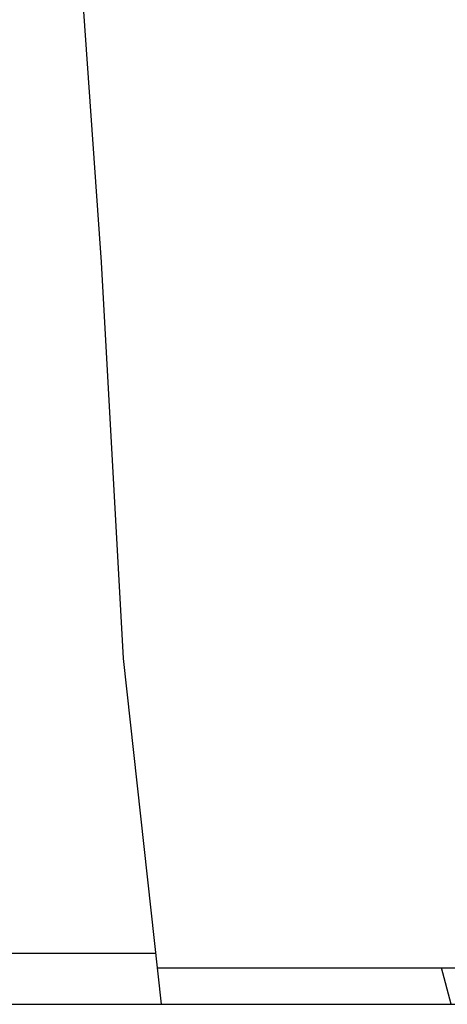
# Model space of a CAD drawing. Header units: centimetres. Extents: x 22052 to 56535, y 76485 to 78519.
# Tile 49 of 235: x 35507.59 to 35508.76, y 77786.31 to 77789. Entities that reach past the tile are written whole.
import ezdxf

# ---------------------------------------------------------------- set-up
doc = ezdxf.new("R2010")
doc.units = ezdxf.units.CM
doc.layers.add('$_urządzenia', color=250, linetype='Continuous')

# ---------------------------------------------------------------- blocks, each defined once
blk = doc.blocks.new('A$C92957c0b')
at = {"layer": '$_urządzenia'}
h = blk.add_hatch(dxfattribs=at)
h.set_pattern_fill('_USER', color=256, scale=11.9003414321, angle=285.0000000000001, pattern_type=0)
h.set_pattern_definition([(285.0000000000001, (-1585.0724248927, -2113.6056866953), (11.49484713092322, 3.080035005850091), [])])
h.paths.add_polyline_path([(-212.1184111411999, -1126), (-212.1184111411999, -1127), (-226.9642974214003, -1127), (-227.0064522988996, -1126.756970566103), (-227.0480494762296, -1126.509294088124), (-227.0890889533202, -1126.256970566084), (-227.1295707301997, -1126)])
for p, q in [((-229.0811104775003, -1099.0824711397), (-228.5336698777, -1106.74937655)), ((-228.5336698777, -1106.74937655), (-227.9372186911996, -1117.558112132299)), ((-227.9372186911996, -1117.558112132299), (-226.8972159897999, -1127)), ((-300, -1125.6), (-227.0514228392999, -1125.6)), ((-227.0073637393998, -1126), (-212.1184111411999, -1126)), ((-298.5999999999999, -1127), (-226.8972159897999, -1127)), ((-226.8972159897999, -1127), (-212.1184111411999, -1127))]:
    blk.add_line(p, q, dxfattribs=at)

msp = doc.modelspace()

# ---------------------------------------------------------------- block references
at = {"layer": '$_urządzenia', "xscale": 0.1, "yscale": 0.1, "zscale": 0.1}
msp.add_blockref('A$C92957c0b', (35530.66952159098, 77899.00970316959), dxfattribs=at)

doc.saveas('drawing.dxf')
